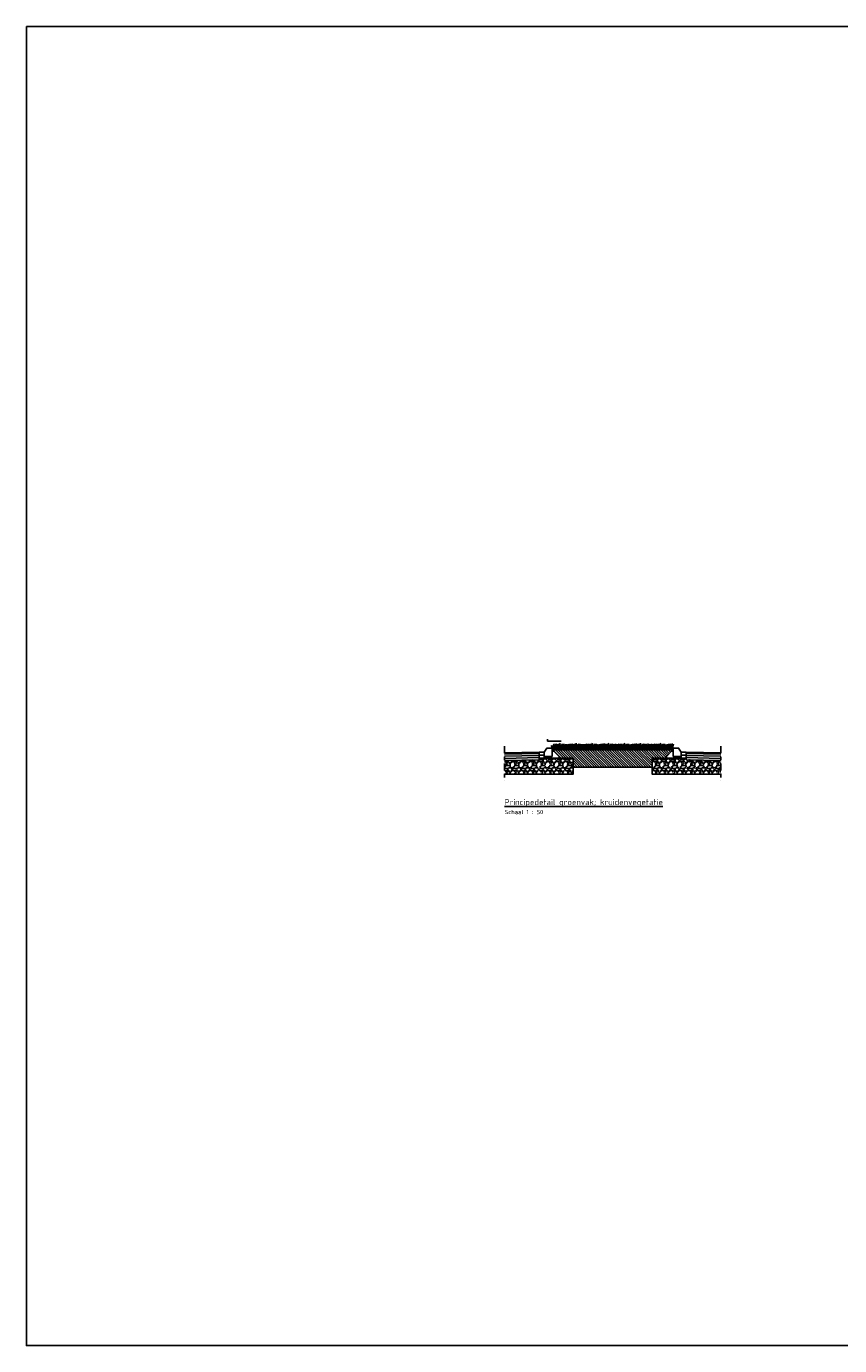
# Model space of a CAD drawing. Header units: metres. Extents: x 197542 to 199322, y 355606 to 356153.
# Tile 5 of 19: x 198974 to 198997, y 355606 to 355645. Entities that reach past the tile are written whole.
import ezdxf

# ---------------------------------------------------------------- set-up
doc = ezdxf.new("R2010")
doc.units = ezdxf.units.M
doc.linetypes.add('DASHDOTX2', pattern=[2, 1, -0.5, 0, -0.5])
doc.layers.add('X-XX-HULPLIJNEN', color=4, linetype='Continuous', plot=False)
doc.layers.add('X-XX-NIEUW-DETAIL-A', color=251, linetype='Continuous', lineweight=0)
for name, color, linetype in [('X-XX-NIEUW-DETAIL-G', 1, 'Continuous'), ('X-XX-NIEUW-DETAIL-M', 7, 'Continuous'), ('X-XX-NIEUW-DETAIL-S', 1, 'Continuous')]:
    doc.layers.add(name, color=color, linetype=linetype)
doc.styles.add('NLCS-ISO', font='NLCS-ISO.ttf')
pattern_1 = [(228.0127875, (0.18288, 0.254), (-2.0320000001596, -2.2859999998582), [0.034172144, -3.38304836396]), (184.969741, (0.16002, 0.2286), (3.04799999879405, 0.2540000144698), [0.058640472, -5.80540488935]), (132.5104471, (0.1016, 0.22352), (2.54000000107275, -2.7939999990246), [0.041348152, -4.09347227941]), (267.273689, (0.00254, 0.16002), (0.25400000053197, 5.0799999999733), [0.053400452, -5.28664374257]), (292.83365418, (0, 0.10668), (-1.27000000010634, 3.04799999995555), [0.05236337, -5.18398077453]), (357.273689, (0.02032, 0.05842), (-5.0799999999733, 0.25400000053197), [0.053400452, -5.28664374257]), (37.69424047, (0.07366, 0.05588), (-3.3019999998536, -2.54000000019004), [0.070619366, -6.99131153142]), (72.25532837, (0.12954, 0.09906), (1.77800000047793, 5.58799999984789), [0.066671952, -6.60052566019]), (121.42956562, (0.14986, 0.16256), (-2.0320000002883, 3.3019999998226), [0.0535813, -5.30455456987]), (175.2363583, (0.12192, 0.20828), (2.79399999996, -0.2540000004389), [0.061171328, -2.997393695]), (222.3974378, (0.06096, 0.21336), (-3.04799999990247, -2.7940000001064), [0.079107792, -7.83167725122]), (138.81407483, (0.254, 0.15748), (-1.7779999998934, 1.5240000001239), [0.027000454, -2.67305658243]), (171.4692344, (0.23368, 0.17526), (3.30200000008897, -0.50799999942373), [0.051368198, -5.0854638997]), (225, (0.18288, 0.18288), (-4e-17, -0.254), [0.035920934, -0.32328931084]), (203.19859051, (0.1651, 0.21336), (1.2700000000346, 0.507999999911), [0.019344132, -1.91506223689]), (291.80140949, (0.14732, 0.20574), (-0.254000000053, 0.7619999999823), [0.027356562, -1.340475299]), (30.96375653, (0.15748, 0.18034), (0.7620000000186, 0.507999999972), [0.044431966, -1.43662981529]), (161.56505118, (0.19558, 0.2032), (0.508000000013, -0.253999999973), [0.032128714, -0.77108981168]), (16.389540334, (0, 0.20574), (2.54, 0.762), [0.0450088, -4.45588266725]), (70.34617594, (0.04318, 0.21844), (-1.0160000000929, -2.79399999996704), [0.037759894, -3.73822156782]), (293.19859051, (0.19558, 0.254), (-0.5079999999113, 1.2700000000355), [0.03868801, -1.89571835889]), (343.61045967, (0.21082, 0.21844), (-2.54000000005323, 0.7619999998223), [0.0450088, -4.45588266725]), (339.44395478, (0, 0.04826), (-1.27, 0.508), [0.04340352, -2.12677343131]), (294.7751406, (0.04064, 0.03302), (-1.2700000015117, 2.7939999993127), [0.036367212, -3.60035933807]), (66.80140949, (0.19812, 0), (0.5079999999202, 1.270000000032), [0.03868801, -1.89571835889]), (17.35402464, (0.21336, 0.03556), (-3.3019999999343, -1.01600000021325), [0.042578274, -4.21523759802]), (69.44395478, (0.07366, 0), (-0.5080000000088, -1.2699999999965), [0.02170176, -2.14847519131]), (101.309932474, (0.18288, 0), (-0.254, 1.016), [0.01295146, -1.28219949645]), (165.963756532, (0.18034, 0.0127), (0.762, -0.254), [0.05236337, -0.9949054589]), (186.00900596, (0.12954, 0.0254), (2.53999999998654, 0.25400000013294), [0.0485267, -4.80413648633]), (303.69006753, (0.15748, 0.15748), (-0.254000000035, 0.507999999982), [0.036632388, -0.87917763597]), (353.15722659, (0.1778, 0.127), (4.31800000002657, -0.50799999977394), [0.063955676, -6.3316009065]), (60.9453959, (0.2413, 0.11938), (-1.016000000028, -1.777999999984), [0.026150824, -2.58893923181]), (90, (0.254, 0.14224), (-0.254, 0.254), [0.01524, -0.23876]), (120.25643716, (0.12446, 0.03302), (1.0159999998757, -1.778000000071), [0.035286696, -3.49339407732]), (48.0127875, (0.10668, 0.0635), (2.0320000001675, 2.285999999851), [0.068344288, -3.34887621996]), (0, (0.1524, 0.1143), (0.254, 0.254), [0.06604, -0.18796]), (325.3048465, (0.21844, 0.1143), (2.54000000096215, -1.77799999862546), [0.040160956, -3.97593167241]), (254.0546041, (0.25146, 0.09144), (-0.2539999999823, -1.0160000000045), [0.036982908, -1.81216500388]), (207.64597536, (0.2413, 0.05588), (-4.82600000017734, -2.53999999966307), [0.06021451, -5.9612464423]), (175.42607874, (0.18796, 0.02794), (-3.30199999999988, 0.25399999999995), [0.063702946, -6.30658464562])]

# ---------------------------------------------------------------- blocks, each defined once
blk = doc.blocks.new('d')
at = {"color": 3, "style": 'NLCS-ISO'}
blk.add_attdef('%%UA-A', (0, -0.5), '', height=0.175, dxfattribs=at)
at = {"color": 1, "style": 'NLCS-ISO'}
blk.add_attdef('A-A', (0, -0.76), '', height=0.125, dxfattribs=at)

msp = doc.modelspace()

# ---------------------------------------------------------------- hatches: boundary and pattern name
at = {"layer": 'X-XX-NIEUW-DETAIL-A'}
h = msp.add_hatch(dxfattribs=at)
h.set_pattern_fill('GRAVEL', color=256, scale=0.01)
h.set_pattern_definition(pattern_1)
h.paths.add_polyline_path([(198989.741, 355623.44), (198989.336, 355623.44), (198988.911, 355623.44), (198988.761, 355623.44), (198988.761, 355623.394), (198987.761, 355623.374), (198987.761, 355622.974), (198989.741, 355622.974)])
h = msp.add_hatch(dxfattribs=at)
h.set_pattern_fill('AGW-GROND_TEELAARDE', color=256, scale=0.05, angle=45, pattern_type=2)
h.set_pattern_definition([(135, (0, 0), (-0.0353553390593, -0.0353553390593), [])])
h.paths.add_polyline_path([(198989.741, 355623.18), (198992.03, 355623.183), (198992.03, 355623.44), (198992.436, 355623.44), (198992.436, 355623.49), (198992.586, 355623.64), (198992.636, 355623.64), (198992.636, 355623.68), (198989.136, 355623.68), (198989.136, 355623.64), (198989.186, 355623.64), (198989.336, 355623.49), (198989.336, 355623.44), (198989.741, 355623.44)])
h = msp.add_hatch(dxfattribs=at)
h.set_pattern_fill('GRAVEL', color=256, scale=0.01)
h.set_pattern_definition(pattern_1)
h.paths.add_polyline_path([(198994.011, 355623.374), (198993.011, 355623.394), (198993.011, 355623.44), (198992.861, 355623.44), (198992.436, 355623.44), (198992.03, 355623.44), (198992.03, 355622.974), (198994.011, 355622.974)])
at = {"layer": 'X-XX-NIEUW-DETAIL-S'}
h = msp.add_hatch(dxfattribs=at)
h.set_pattern_fill('ANGLE', color=256)
h.set_pattern_definition([(0, (198988.9965, 355623.929), (0, 6.985), [5.08, -1.905]), (90, (198988.9965, 355623.929), (-6.985, 4e-16), [5.08, -1.905])])
h.paths.add_polyline_path([(198989.196, 355623.929), (198989.396, 355623.929), (198989.396, 355623.979), (198989.196, 355623.979), (198989.196, 355624.129), (198989.146, 355624.129), (198988.996, 355623.979), (198988.996, 355623.929)])

# ---------------------------------------------------------------- linework, layer by layer
at = {"layer": 'X-XX-HULPLIJNEN', "ltscale": 0.2}
msp.add_lwpolyline([(198973.953, 355644.567), (199022.226, 355644.567), (199022.226, 355606.478), (198973.953, 355606.478)], close=True, dxfattribs=at)
at = {"layer": 'X-XX-NIEUW-DETAIL-G', "color": 6, "linetype": 'DASHDOTX2', "ltscale": 0.2, "flags": 128}
for points in [[(198987.761, 355623.782), (198987.761, 355622.782)], [(198994.011, 355623.782), (198994.011, 355622.782)]]:
    msp.add_lwpolyline(points, dxfattribs=at)
at = {"layer": 'X-XX-NIEUW-DETAIL-S', "color": 88, "true_color": 0x186100}
for p, q in [((198989.229, 355623.68), (198989.223, 355623.832)), ((198989.308, 355623.68), (198989.317, 355623.849)), ((198989.417, 355623.681), (198989.394, 355623.831)), ((198989.513, 355623.68), (198989.528, 355623.839)), ((198989.56, 355623.68), (198989.565, 355623.844)), ((198989.694, 355623.68), (198989.688, 355623.832)), ((198989.773, 355623.68), (198989.782, 355623.849)), ((198989.882, 355623.681), (198989.859, 355623.831)), ((198989.978, 355623.68), (198989.993, 355623.839)), ((198990.025, 355623.68), (198990.03, 355623.844)), ((198990.164, 355623.68), (198990.158, 355623.832)), ((198990.243, 355623.68), (198990.252, 355623.849)), ((198990.352, 355623.681), (198990.329, 355623.831)), ((198990.448, 355623.68), (198990.463, 355623.838)), ((198990.495, 355623.68), (198990.5, 355623.844)), ((198990.585, 355623.684), (198990.594, 355623.815)), ((198990.634, 355623.684), (198990.629, 355623.836)), ((198990.713, 355623.684), (198990.722, 355623.853)), ((198990.822, 355623.685), (198990.799, 355623.835)), ((198990.918, 355623.684), (198990.933, 355623.843)), ((198990.966, 355623.684), (198990.97, 355623.849)), ((198991.095, 355623.68), (198991.09, 355623.832)), ((198991.174, 355623.68), (198991.183, 355623.849)), ((198991.283, 355623.681), (198991.26, 355623.831)), ((198991.379, 355623.68), (198991.394, 355623.838)), ((198991.427, 355623.68), (198991.431, 355623.844)), ((198991.503, 355623.684), (198991.512, 355623.815)), ((198991.552, 355623.684), (198991.546, 355623.836)), ((198991.631, 355623.684), (198991.64, 355623.853)), ((198991.74, 355623.685), (198991.716, 355623.835)), ((198991.835, 355623.684), (198991.851, 355623.843)), ((198991.956, 355623.684), (198991.972, 355623.843)), ((198992.004, 355623.684), (198992.008, 355623.849)), ((198992.134, 355623.68), (198992.128, 355623.832)), ((198992.213, 355623.68), (198992.221, 355623.849)), ((198992.322, 355623.681), (198992.298, 355623.831)), ((198992.417, 355623.68), (198992.433, 355623.838)), ((198992.465, 355623.68), (198992.469, 355623.844)), ((198992.541, 355623.684), (198992.55, 355623.815)), ((198992.59, 355623.684), (198992.585, 355623.836)), ((198989.159, 355623.68), (198989.138, 355623.806)), ((198989.18, 355623.68), (198989.189, 355623.811)), ((198989.624, 355623.68), (198989.603, 355623.807)), ((198989.645, 355623.68), (198989.654, 355623.811)), ((198990.094, 355623.68), (198990.073, 355623.806)), ((198990.115, 355623.68), (198990.124, 355623.811)), ((198990.564, 355623.684), (198990.543, 355623.811)), ((198991.025, 355623.68), (198991.004, 355623.806)), ((198991.046, 355623.68), (198991.055, 355623.811)), ((198991.482, 355623.684), (198991.46, 355623.811)), ((198992.064, 355623.68), (198992.042, 355623.806)), ((198992.085, 355623.68), (198992.094, 355623.811)), ((198992.52, 355623.684), (198992.499, 355623.811))]:
    msp.add_line(p, q, dxfattribs=at)
at = {"layer": 'X-XX-NIEUW-DETAIL-S', "flags": 128}
for points in [[(198988.761, 355623.609), (198987.761, 355623.589)], [(198988.761, 355623.574), (198987.761, 355623.554)], [(198988.761, 355623.514), (198987.761, 355623.494)], [(198988.761, 355623.454), (198987.761, 355623.434)], [(198988.761, 355623.44), (198988.761, 355623.394), (198987.761, 355623.374)], [(198989.336, 355623.44), (198989.741, 355623.44), (198989.741, 355622.974), (198987.761, 355622.974)], [(198988.761, 355623.609), (198988.911, 355623.609), (198988.911, 355623.529), (198988.761, 355623.529), (198988.761, 355623.609)], [(198988.761, 355623.529), (198988.761, 355623.44), (198988.911, 355623.44)], [(198989.136, 355623.49), (198988.911, 355623.49), (198988.911, 355623.609), (198988.986, 355623.73), (198989.136, 355623.73), (198989.136, 355623.49)], [(198988.911, 355623.44), (198989.336, 355623.44), (198989.336, 355623.49), (198989.186, 355623.64), (198989.136, 355623.64)], [(198988.911, 355623.49), (198988.911, 355623.44)], [(198992.436, 355623.44), (198992.03, 355623.44), (198992.03, 355622.974), (198994.011, 355622.974)], [(198992.861, 355623.44), (198992.436, 355623.44), (198992.436, 355623.49), (198992.586, 355623.64), (198992.636, 355623.64)], [(198992.636, 355623.49), (198992.861, 355623.49), (198992.861, 355623.609), (198992.786, 355623.73), (198992.636, 355623.73), (198992.636, 355623.49)], [(198993.011, 355623.609), (198992.861, 355623.609), (198992.861, 355623.529), (198993.011, 355623.529), (198993.011, 355623.609)], [(198993.011, 355623.529), (198993.011, 355623.44), (198992.861, 355623.44)], [(198992.861, 355623.49), (198992.861, 355623.44)], [(198993.011, 355623.609), (198994.011, 355623.589)], [(198993.011, 355623.574), (198994.011, 355623.554)], [(198993.011, 355623.514), (198994.011, 355623.494)], [(198993.011, 355623.454), (198994.011, 355623.434)], [(198993.011, 355623.44), (198993.011, 355623.394), (198994.011, 355623.374)], [(198989.741, 355623.18), (198992.03, 355623.183)]]:
    msp.add_lwpolyline(points, dxfattribs=at)
at = {"layer": 'X-XX-NIEUW-DETAIL-S', "color": 88, "true_color": 0x186100, "flags": 128}
msp.add_lwpolyline([(198989.136, 355623.68), (198992.636, 355623.68)], dxfattribs=at)
at = {"layer": 'X-XX-NIEUW-DETAIL-S', "color": 88, "true_color": 0x186100}
for centre, radius, start, end in [((198989.347, 355623.739), 0.186, 146.5267, 198.6381), ((198988.981, 355623.715), 0.24, 351.7707, 34.1734), ((198988.838, 355623.746), 0.415, 350.7532, 15.0832), ((198989.012, 355623.734), 0.267, 348.3165, 25.2845), ((198989.61, 355623.731), 0.349, 161.3563, 188.5321), ((198989.128, 355623.735), 0.208, 344.918, 31.4584), ((198989.636, 355623.736), 0.297, 160.7539, 191.0131), ((198989.046, 355623.707), 0.339, 355.4572, 25.1605), ((198988.92, 355623.986), 0.461, 340.7539, 345.5167), ((198989.088, 355623.695), 0.368, 357.6412, 24.6972), ((198989.711, 355623.765), 0.282, 163.0575, 197.7016), ((198989.733, 355623.726), 0.267, 153.303, 189.8922), ((198988.944, 355623.712), 0.548, 356.6256, 14.5775), ((198989.929, 355623.752), 0.392, 168.5254, 190.6255), ((198990.023, 355623.707), 0.451, 163.9703, 183.528), ((198989.86, 355623.74), 0.267, 156.9306, 193.0258), ((198989.812, 355623.739), 0.186, 146.5267, 198.6381), ((198989.446, 355623.715), 0.24, 351.7707, 34.1734), ((198989.302, 355623.746), 0.415, 350.7532, 15.0832), ((198989.477, 355623.734), 0.267, 348.3165, 25.2845), ((198990.075, 355623.732), 0.349, 161.3563, 188.5321), ((198989.593, 355623.735), 0.208, 344.918, 31.4584), ((198990.101, 355623.736), 0.297, 160.7539, 191.0131), ((198989.511, 355623.707), 0.339, 355.4572, 25.1605), ((198989.385, 355623.986), 0.461, 340.7539, 345.5167), ((198989.553, 355623.695), 0.368, 357.6412, 24.6972), ((198990.176, 355623.766), 0.282, 163.0575, 197.7016), ((198990.198, 355623.726), 0.267, 153.303, 189.8922), ((198989.409, 355623.712), 0.548, 356.6256, 14.5775), ((198990.394, 355623.752), 0.392, 168.5254, 190.6255), ((198990.488, 355623.708), 0.451, 163.9703, 183.528), ((198990.33, 355623.74), 0.267, 156.9306, 193.0258), ((198990.282, 355623.739), 0.186, 146.5267, 198.6381), ((198989.916, 355623.715), 0.24, 351.7707, 34.1734), ((198989.773, 355623.746), 0.415, 350.7532, 15.0832), ((198989.947, 355623.734), 0.267, 348.3165, 25.2845), ((198990.545, 355623.731), 0.349, 161.3563, 188.5321), ((198990.063, 355623.735), 0.208, 344.918, 31.4584), ((198990.571, 355623.736), 0.297, 160.7539, 191.0131), ((198989.981, 355623.706), 0.339, 355.4572, 25.1605), ((198989.855, 355623.986), 0.461, 340.7539, 345.5167), ((198990.023, 355623.695), 0.368, 357.6412, 24.6972), ((198990.646, 355623.765), 0.282, 163.0575, 197.7016), ((198990.668, 355623.725), 0.267, 153.303, 189.8922), ((198989.879, 355623.712), 0.548, 356.6256, 14.5775), ((198990.864, 355623.752), 0.392, 168.5254, 190.6255), ((198990.958, 355623.707), 0.451, 163.9703, 183.528), ((198990.8, 355623.744), 0.267, 156.9306, 193.0258), ((198990.752, 355623.744), 0.186, 146.5267, 198.6381), ((198990.386, 355623.719), 0.24, 351.7707, 34.1734), ((198990.243, 355623.751), 0.415, 350.7532, 15.0832), ((198990.417, 355623.738), 0.267, 348.3165, 25.2845), ((198991.015, 355623.736), 0.349, 161.3563, 188.5321), ((198990.533, 355623.739), 0.208, 344.918, 31.4584), ((198991.041, 355623.741), 0.297, 160.7539, 191.0131), ((198990.84, 355623.735), 0.0857, 108.766, 216.6776), ((198990.451, 355623.711), 0.339, 355.4572, 25.1605), ((198990.325, 355623.991), 0.461, 340.7539, 345.5167), ((198990.493, 355623.699), 0.368, 357.6412, 24.6972), ((198991.116, 355623.77), 0.282, 163.0575, 197.7016), ((198991.138, 355623.73), 0.267, 153.303, 189.8922), ((198990.349, 355623.716), 0.548, 356.6256, 14.5775), ((198991.334, 355623.756), 0.392, 168.5254, 190.6255), ((198991.428, 355623.712), 0.451, 163.9703, 183.528), ((198991.261, 355623.74), 0.267, 156.9306, 193.0258), ((198991.213, 355623.739), 0.186, 146.5267, 198.6381), ((198990.847, 355623.715), 0.24, 351.7707, 34.1734), ((198990.704, 355623.746), 0.415, 350.7532, 15.0832), ((198990.879, 355623.734), 0.267, 348.3165, 25.2845), ((198991.476, 355623.731), 0.349, 161.3563, 188.5321), ((198990.994, 355623.735), 0.208, 344.918, 31.4584), ((198991.502, 355623.736), 0.297, 160.7539, 191.0131), ((198990.912, 355623.706), 0.339, 355.4572, 25.1605), ((198990.786, 355623.986), 0.461, 340.7539, 345.5167), ((198990.954, 355623.695), 0.368, 357.6412, 24.6972), ((198991.577, 355623.765), 0.282, 163.0575, 197.7016), ((198991.599, 355623.725), 0.267, 153.303, 189.8922), ((198990.81, 355623.712), 0.548, 356.6256, 14.5775), ((198991.795, 355623.752), 0.392, 168.5254, 190.6255), ((198991.889, 355623.707), 0.451, 163.9703, 183.528), ((198991.718, 355623.744), 0.267, 156.9306, 193.0258), ((198991.669, 355623.744), 0.186, 146.5267, 198.6381), ((198991.303, 355623.719), 0.24, 351.7707, 34.1734), ((198991.16, 355623.751), 0.415, 350.7532, 15.0832), ((198991.335, 355623.738), 0.267, 348.3165, 25.2845), ((198991.933, 355623.736), 0.349, 161.3563, 188.5321), ((198991.45, 355623.739), 0.208, 344.918, 31.4584), ((198991.959, 355623.741), 0.297, 160.7539, 191.0131), ((198991.757, 355623.735), 0.0857, 108.766, 216.6776), ((198991.369, 355623.711), 0.339, 355.4572, 25.1605), ((198991.243, 355623.991), 0.461, 340.7539, 345.5167), ((198991.411, 355623.699), 0.368, 357.6412, 24.6972), ((198992.034, 355623.77), 0.282, 163.0575, 197.7016), ((198992.056, 355623.73), 0.267, 153.303, 189.8922), ((198991.266, 355623.716), 0.548, 356.6256, 14.5775), ((198992.251, 355623.756), 0.392, 168.5254, 190.6255), ((198991.532, 355623.699), 0.368, 357.6412, 24.6972), ((198992.155, 355623.77), 0.282, 163.0575, 197.7016), ((198992.177, 355623.73), 0.267, 153.303, 189.8922), ((198991.387, 355623.716), 0.548, 356.6256, 14.5775), ((198992.372, 355623.756), 0.392, 168.5254, 190.6255), ((198992.466, 355623.712), 0.451, 163.9703, 183.528), ((198992.3, 355623.74), 0.267, 156.9306, 193.0258), ((198992.251, 355623.739), 0.186, 146.5267, 198.6381), ((198991.885, 355623.715), 0.24, 351.7707, 34.1734), ((198991.742, 355623.746), 0.415, 350.7532, 15.0832), ((198991.917, 355623.734), 0.267, 348.3165, 25.2845), ((198992.514, 355623.731), 0.349, 161.3563, 188.5321), ((198992.032, 355623.735), 0.208, 344.918, 31.4584), ((198992.541, 355623.736), 0.297, 160.7539, 191.0131), ((198991.951, 355623.706), 0.339, 355.4572, 25.1605), ((198991.825, 355623.986), 0.461, 340.7539, 345.5167), ((198991.993, 355623.695), 0.368, 357.6412, 24.6972), ((198992.616, 355623.765), 0.282, 163.0575, 197.7016), ((198992.638, 355623.725), 0.267, 153.303, 189.8922), ((198991.848, 355623.712), 0.548, 356.6256, 14.5775), ((198992.833, 355623.752), 0.392, 168.5254, 190.6255), ((198992.927, 355623.707), 0.451, 163.9703, 183.528), ((198992.756, 355623.744), 0.267, 156.9306, 193.0258), ((198992.708, 355623.744), 0.186, 146.5267, 198.6381), ((198992.342, 355623.719), 0.24, 351.7707, 34.1734), ((198992.199, 355623.751), 0.415, 350.7532, 15.0832), ((198992.971, 355623.736), 0.349, 161.3563, 188.5321), ((198988.993, 355623.703), 0.153, 351.3297, 40.8457), ((198989.435, 355623.731), 0.0857, 108.766, 216.6776), ((198989.458, 355623.703), 0.153, 351.3297, 40.8457), ((198989.899, 355623.731), 0.0857, 108.766, 216.6776), ((198989.928, 355623.703), 0.153, 351.3297, 40.8457), ((198990.37, 355623.731), 0.0857, 108.766, 216.6776), ((198990.398, 355623.707), 0.153, 351.3297, 40.8457), ((198990.859, 355623.703), 0.153, 351.3297, 40.8457), ((198991.301, 355623.731), 0.0857, 108.766, 216.6776), ((198991.316, 355623.707), 0.153, 351.3297, 40.8457), ((198991.897, 355623.703), 0.153, 351.3297, 40.8457), ((198992.339, 355623.731), 0.0857, 108.766, 216.6776), ((198992.354, 355623.707), 0.153, 351.3297, 40.8457)]:
    msp.add_arc(centre, radius, start, end, dxfattribs=at)

# ---------------------------------------------------------------- block references
at = {"layer": 'X-XX-NIEUW-DETAIL-M'}
msp.add_blockref('d', (198987.761, 355622.582), dxfattribs=at).add_auto_attribs({'%%UA-A': '%%UPrincipedetail groenvak; kruidenvegetatie', 'A-A': 'Schaal 1 : 50'})

doc.saveas('drawing.dxf')
